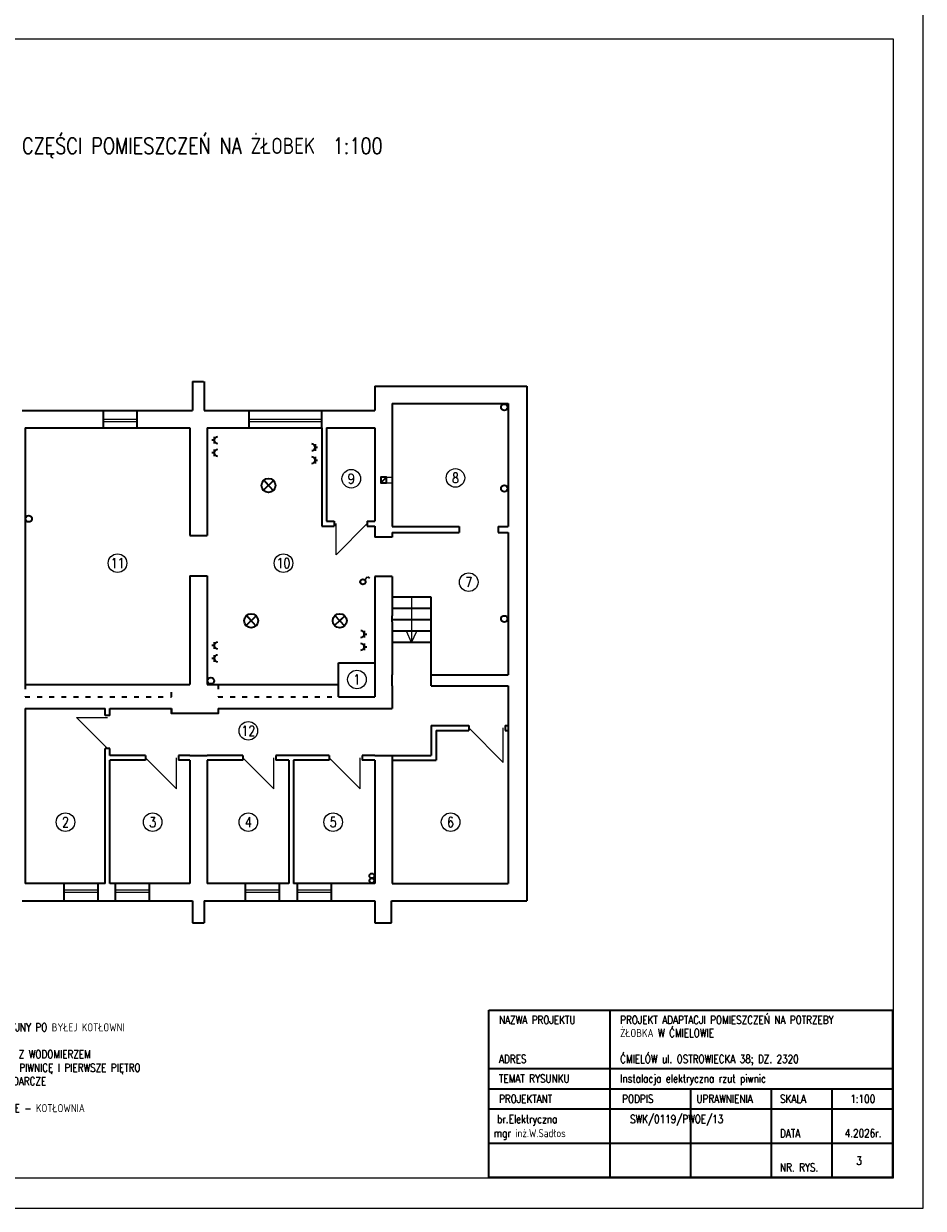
# Model space of a CAD drawing. Header units: centimetres. Extents: x 13830 to 21000, y -2970 to 2970.
# Tile 5 of 7: x 18771 to 21000, y -2970 to -37. Entities that reach past the tile are written whole.
import ezdxf
from ezdxf.enums import TextEntityAlignment as Align

# ---------------------------------------------------------------- set-up
doc = ezdxf.new("R2010")
doc.units = ezdxf.units.CM
doc.header["$MEASUREMENT"] = 0
doc.linetypes.add('ACAD_ISO03W100', pattern=[30, 12, -18])
doc.layers.get('defpoints').update_dxf_attribs({"color": 6})
for name, color, linetype, lineweight in [('linia pomocnicza', 1, 'Continuous', 18), ('linia widokowa', 3, 'Continuous', 35), ('opisy', 1, 'Continuous', 18)]:
    doc.layers.add(name, color=color, linetype=linetype, lineweight=lineweight)
doc.styles.get("Standard").update_dxf_attribs({"font": 'romanc.shx', "width": 0.8})

msp = doc.modelspace()

# ---------------------------------------------------------------- linework, layer by layer
at = {"layer": 'defpoints'}
for p, q in [((21000, -2970), (21000, 0)), ((16875, -75), (20925, -75)), ((20925, -75), (20925, -2895)), ((20925, -2895), (16875, -2895)), ((16800, -2970), (21000, -2970))]:
    msp.add_line(p, q, dxfattribs=at)
at = {"layer": 'linia pomocnicza'}
for p, q in [((18969, -1016.5), (19053, -1016.5)), ((18969, -1022.5), (19053, -1022.5)), ((19330, -1016.5), (19510, -1016.5)), ((19330, -1022.5), (19510, -1022.5)), ((19670, -1160), (19684, -1160)), ((19670, -1174), (19684, -1174)), ((19622.5, -1275), (19545.5, -1352)), ((19545.5, -1352), (19545.5, -1275)), ((19732.5, -1457), (19732.5, -1569)), ((19732.5, -1569), (19720, -1541)), ((19732.5, -1569), (19745, -1541)), ((18979, -1832), (18902, -1755)), ((18902, -1755), (18979, -1755)), ((19874, -1781), (19959, -1866)), ((19959, -1866), (19959, -1781)), ((19073, -1855), (19150, -1932)), ((19150, -1932), (19150, -1855)), ((19314, -1855), (19391, -1932)), ((19391, -1932), (19391, -1855)), ((19528, -1855), (19605, -1932)), ((19605, -1932), (19605, -1855)), ((18871, -2181.5), (18955, -2181.5)), ((18871, -2187.5), (18955, -2187.5)), ((18998, -2181.5), (19082, -2181.5)), ((18998, -2187.5), (19082, -2187.5)), ((19320, -2181.5), (19404, -2181.5)), ((19320, -2187.5), (19404, -2187.5)), ((19449, -2181.5), (19533, -2181.5)), ((19449, -2187.5), (19533, -2187.5))]:
    msp.add_line(p, q, dxfattribs=at)
at = {"layer": 'linia pomocnicza', "color": 4, "lineweight": 35}
for p, q in [((19243.4, -1068.6), (19237.4, -1068.6)), ((19243.2, -1060.4), (19243.2, -1076.9)), ((19493.4, -1078), (19493.4, -1094.5)), ((19243.4, -1099.9), (19237.4, -1099.9)), ((19243.2, -1091.6), (19243.2, -1108.1)), ((19493.3, -1086.2), (19499.3, -1086.2)), ((19493.4, -1109.8), (19493.4, -1126.3)), ((19493.3, -1118.1), (19499.3, -1118.1)), ((19390.7, -1168.7), (19365.3, -1192.5)), ((19378, -1180.6), (19366.1, -1167.9)), ((19366.1, -1167.9), (19389.9, -1193.3)), ((19378, -1180.6), (19390.7, -1168.7)), ((19616.2, -1414.3), (19623.1, -1406.4)), ((19623.1, -1406.4), (19628.1, -1410.4)), ((19347.7, -1503.5), (19322.3, -1527.3)), ((19335, -1515.4), (19323.1, -1502.7)), ((19323.1, -1502.7), (19346.9, -1528.1)), ((19335, -1515.4), (19347.7, -1503.5)), ((19567, -1503.5), (19541.6, -1527.3)), ((19554.3, -1515.4), (19542.4, -1502.7)), ((19542.4, -1502.7), (19566.2, -1528.1)), ((19554.3, -1515.4), (19567, -1503.5)), ((19615.2, -1548.4), (19621.2, -1548.4)), ((19615.3, -1540.1), (19615.3, -1556.6)), ((19243.4, -1576.8), (19237.4, -1576.8)), ((19243.2, -1568.5), (19243.2, -1585)), ((19615.2, -1580.2), (19621.2, -1580.2)), ((19615.3, -1571.9), (19615.3, -1588.4)), ((19243.4, -1608.6), (19237.4, -1608.6)), ((19243.2, -1600.3), (19243.2, -1616.8))]:
    msp.add_line(p, q, dxfattribs=at)
at = {"layer": 'linia pomocnicza'}
for centre in [(19583, -1164), (19841, -1162), (19004, -1373), (19415, -1373), (19874, -1420), (19597, -1661), (19328, -1788), (18875, -2014), (19091, -2014), (19328, -2014), (19538, -2014), (19829, -2014)]:
    msp.add_circle(centre, 23, dxfattribs=at)
at = {"layer": 'linia pomocnicza', "color": 4, "lineweight": 35}
for centre, radius in [((19378, -1180.6), 17.4), ((19611.9, -1419.2), 6.48), ((19335, -1515.4), 17.4), ((19554.3, -1515.4), 17.4)]:
    msp.add_circle(centre, radius, dxfattribs=at)
for centre, start, end in [((19251.6, -1068.6), 90, 270), ((19485.1, -1086.2), 270, 90), ((19251.6, -1099.9), 90, 270), ((19485.1, -1118.1), 270, 90), ((19607, -1548.4), 270, 90), ((19251.6, -1576.8), 90, 270), ((19607, -1580.2), 270, 90), ((19251.6, -1608.6), 90, 270)]:
    msp.add_arc(centre, 8.25, start, end, dxfattribs=at)
at = {"layer": 'linia widokowa'}
for p, q in [((19190, -923), (19190, -995)), ((19190, -923), (19217, -923)), ((19219, -923), (19219, -995)), ((19641, -935), (19641, -995)), ((19641, -935), (20018, -935)), ((20018, -935), (20018, -2209)), ((18768, -995), (19190, -995)), ((18969, -1038), (18969, -995)), ((19053, -1038), (19053, -995)), ((19219, -995), (19641, -995)), ((19330, -1038), (19330, -995)), ((19510, -1038), (19510, -995)), ((19684, -978), (19684, -1282)), ((19684, -978), (19972, -978)), ((19972, -978), (19972, -1282)), ((18775, -1038), (19183, -1038)), ((18775, -1038), (18775, -1673)), ((19183, -1038), (19183, -1304.5)), ((19226, -1038), (19510, -1038)), ((19226, -1038), (19226, -1304.5)), ((19510, -1038), (19510, -1281)), ((19522, -1038), (19641, -1038)), ((19522, -1038), (19522, -1269)), ((19641, -1038), (19641, -1269)), ((19656, -1174), (19670, -1160)), ((19510, -1281), (19540.5, -1281)), ((19522, -1269), (19540.5, -1269)), ((19540.5, -1269), (19540.5, -1281)), ((19622.5, -1269), (19641, -1269)), ((19622.5, -1269), (19622.5, -1281)), ((19622.5, -1281), (19641, -1281)), ((19641, -1281), (19641, -1309)), ((19684, -1282), (19850, -1282)), ((19850, -1282), (19850, -1297)), ((19947, -1282), (19947, -1297)), ((19947, -1282), (19972, -1282)), ((19183, -1304.5), (19226, -1304.5)), ((19684, -1309), (19641, -1309)), ((19684, -1297), (19684, -1309)), ((19684, -1297), (19850, -1297)), ((19947, -1297), (19972, -1297)), ((19972, -1297), (19972, -1649)), ((19183, -1404.5), (19183, -1673)), ((19183, -1404.5), (19226, -1404.5)), ((19226, -1404.5), (19226, -1673)), ((19641, -1406), (19641, -1704)), ((19684, -1406), (19641, -1406)), ((19684, -1406), (19684, -1503)), ((19781, -1457), (19684, -1457)), ((19781, -1649), (19781, -1457)), ((19781, -1485), (19684, -1485)), ((19684, -1518), (19684, -1503)), ((19781, -1513), (19684, -1513)), ((19684, -1518), (19684, -1649)), ((19781, -1541), (19684, -1541)), ((19781, -1569), (19684, -1569)), ((19551, -1704), (19551, -1620)), ((19551, -1620), (19641, -1620)), ((19684, -1677), (19684, -1649)), ((19781, -1649), (19972, -1649)), ((19781, -1677), (19781, -1649)), ((18775, -1673), (19183, -1673)), ((19226, -1673), (19253, -1673)), ((19253, -1673), (19551, -1673)), ((19684, -1677), (19684, -1733)), ((19781, -1677), (19972, -1677)), ((19972, -1677), (19972, -2166)), ((19551, -1704), (19641, -1704)), ((18775, -1733), (18973, -1733)), ((18775, -1733), (18775, -2166)), ((18973, -1750), (18973, -1733)), ((18985, -1750), (18973, -1750)), ((18985, -1733), (19138, -1733)), ((18985, -1750), (18985, -1733)), ((19138, -1733), (19138, -1745)), ((19253, -1733), (19641, -1733)), ((19641, -1733), (19684, -1733)), ((19781, -1775), (19874, -1775)), ((19781, -1775), (19781, -1849)), ((19793, -1787), (19874, -1787)), ((19793, -1787), (19793, -1861)), ((19874, -1775), (19874, -1787)), ((19964, -1775), (19964, -1787)), ((19964, -1775), (19972, -1775)), ((19964, -1787), (19972, -1787)), ((18973, -2166), (18973, -1832)), ((18985, -1832), (18973, -1832)), ((18985, -1849), (18985, -1832)), ((19073, -1849), (18985, -1849)), ((19073, -1861), (18985, -1861)), ((18985, -2166), (18985, -1861)), ((19073, -1849), (19073, -1861)), ((19183, -1849), (19155, -1849)), ((19155, -1849), (19155, -1861)), ((19183, -1861), (19155, -1861)), ((19183, -1849), (19226, -1849)), ((19183, -1861), (19183, -2166)), ((19314, -1849), (19226, -1849)), ((19226, -1861), (19226, -2166)), ((19314, -1861), (19226, -1861)), ((19314, -1849), (19314, -1861)), ((19528, -1849), (19396, -1849)), ((19396, -1849), (19396, -1861)), ((19428, -1861), (19396, -1861)), ((19428, -1861), (19428, -2166)), ((19440, -1861), (19440, -2166)), ((19528, -1861), (19440, -1861)), ((19528, -1849), (19528, -1861)), ((19610, -1849), (19610, -1861)), ((19641, -1849), (19610, -1849)), ((19641, -1861), (19610, -1861)), ((19641, -1849), (19684, -1849)), ((19641, -1861), (19641, -2166)), ((19684, -1849), (19684, -2166)), ((19684, -1849), (19781, -1849)), ((19684, -1861), (19793, -1861)), ((18973, -2166), (18775, -2166)), ((18871, -2166), (18871, -2209)), ((18955, -2166), (18955, -2209)), ((19183, -2166), (18985, -2166)), ((18998, -2166), (18998, -2209)), ((19082, -2166), (19082, -2209)), ((19428, -2166), (19226, -2166)), ((19320, -2166), (19320, -2209)), ((19404, -2166), (19404, -2209)), ((19641, -2166), (19440, -2166)), ((19449, -2166), (19449, -2209)), ((19533, -2166), (19533, -2209)), ((19684, -2166), (19972, -2166)), ((18768, -2209), (19190, -2209)), ((19190, -2209), (19190, -2263)), ((19219, -2209), (19641, -2209)), ((19219, -2209), (19219, -2263)), ((19641, -2209), (19641, -2263)), ((19683, -2209), (20018, -2209)), ((19683, -2263), (19683, -2209)), ((19190, -2263), (19219, -2263)), ((19641, -2263), (19683, -2263)), ((19924, -2479.6), (20924, -2479.6)), ((19924, -2894), (19924, -2479.6)), ((20224, -2894), (20224, -2479.6)), ((20924, -2479.6), (20924, -2894)), ((19924, -2624), (20924, -2624)), ((19924, -2674), (20924, -2674)), ((20424, -2894), (20424, -2674)), ((20624, -2894), (20624, -2674)), ((20774, -2894), (20774, -2674)), ((19924, -2724), (20924, -2724)), ((19924, -2809), (20924, -2809)), ((20924, -2894), (19924, -2894))]:
    msp.add_line(p, q, dxfattribs=at)
at = {"layer": 'linia widokowa', "linetype": 'ACAD_ISO03W100'}
for p, q in [((18775, -1673), (18775, -1704)), ((19138, -1704), (19138, -1673)), ((19253, -1673), (19253, -1704)), ((18775, -1704), (19138, -1704)), ((19253, -1704), (19551, -1704))]:
    msp.add_line(p, q, dxfattribs=at)
at = {"layer": 'linia widokowa'}
for points in [[(19670, -1167), (19670, -1160), (19656, -1160), (19656, -1174), (19670, -1174), (19670, -1167)], [(19253, -1733), (19253, -1745), (19138, -1745), (19138, -1733)]]:
    msp.add_lwpolyline(points, dxfattribs=at)
for centre, radius in [((19962, -987), 8), ((19962, -1188), 8), ((18784, -1263), 8), ((19962, -1511), 8), ((19235, -1664), 8), ((19634, -2147), 6), ((19634, -2159), 6)]:
    msp.add_circle(centre, radius, dxfattribs=at)

# ---------------------------------------------------------------- texts
at = {"layer": 'linia pomocnicza', "width": 0.8}
for s, p in [('9', (19583, -1164)), ('8', (19841, -1162)), ('11', (19004, -1373)), ('10', (19415, -1373)), ('7', (19874, -1420)), ('1', (19597, -1661)), ('12', (19328, -1788)), ('2', (18875, -2014)), ('3', (19091, -2014)), ('4', (19328, -2014)), ('5', (19538, -2014)), ('6', (19829, -2014))]:
    msp.add_text(s, height=25, dxfattribs=at).set_placement(p, align=Align.MIDDLE)
at = {"layer": 'linia pomocnicza', "insert": (18387, -2512), "char_height": 20, "attachment_point": 1}
msp.add_mtext_dynamic_manual_height_columns('1 - KOMIN DYMOWY I WENTYLACYJNY PO BYŁEJ KOTŁOWNI\\P2,3,4 - PIWNICE GOSPODARCZE\\P5 - POMIESZCZENIE TECHNICZNE Z WODOMIERZEM\\P6 - KLATKA SCHODOWA ŁĄCZĄCA PIWNICĘ I PIERWSZE PIĘTRO\\P7,8,11 - POMIESZCZENIA GOSPODARCZE\\P9 - SCHOWEK\\P10 - POMIESZCZENIE TECHNICZNE - KOTŁOWNIA\\P12 - KORYTARZ', width=1118, gutter_width=200, heights=[0], dxfattribs=at)
at = {"layer": 'linia widokowa', "width": 0.8}
msp.add_text('RZUT PIWNICY - ADAPTACJA CZĘŚCI POMIESZCZEŃ NA ŻŁOBEK  1:100', height=40, dxfattribs=at).set_placement((18900, -337.9), align=Align.MIDDLE)
at = {"layer": 'opisy', "width": 0.8}
for s, p in [('PROJEKT ADAPTACJI POMIESZCZEŃ NA POTRZEBY', (20249, -2513.6)), ('NAZWA PROJEKTU', (19949, -2513.6)), ('ŻŁOBKA W ĆMIELOWIE', (20249, -2546)), ('ADRES', (19949, -2610.4)), ('ĆMIELÓW ul. OSTROWIECKA 38; DZ. 2320', (20249, -2610.4)), ('TEMAT RYSUNKU', (19949, -2658.8)), ('Instalacja elektryczna rzut piwnic', (20249, -2658.8)), ('PROJEKTANT', (19949, -2709.1)), ('PODPIS', (20254, -2709)), ('UPRAWNIENIA', (20438, -2709)), ('SKALA', (20645, -2709)), ('br.Elektryczna              SWK/0119/PWOE/13', (19944, -2759)), ('mgr inż.W.Sadłos               ', (19936, -2794)), ('DATA', (20645, -2794.4)), ('3', (20833.9, -2862.1)), ('NR. RYS.', (20645, -2878.8))]:
    msp.add_text(s, height=20, dxfattribs=at).set_placement(p)
for s, p in [('1:100', (20850, -2709)), ('4.2026r.', (20851, -2794))]:
    msp.add_text(s, height=20, dxfattribs=at).set_placement(p, align=Align.CENTER)

doc.saveas('drawing.dxf')
